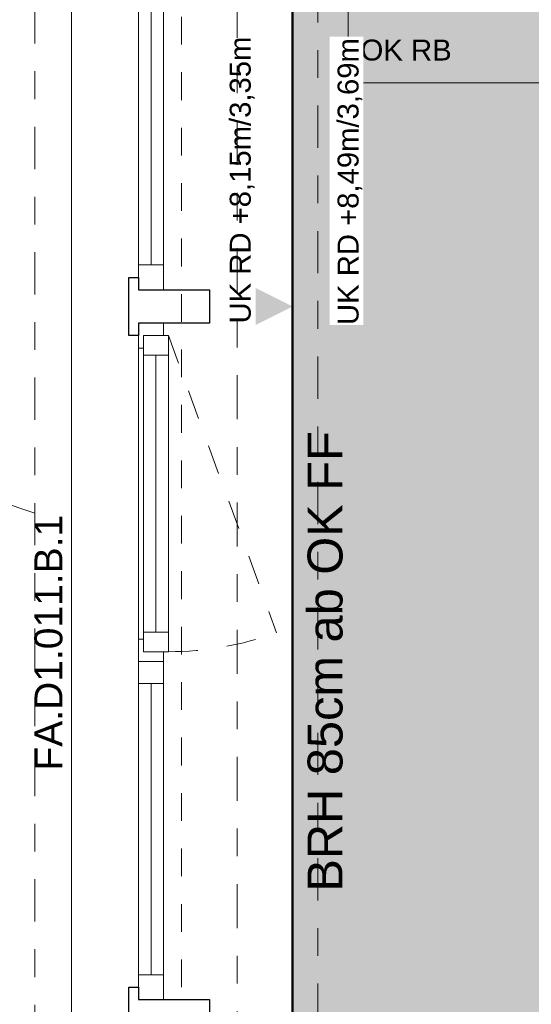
# Model space of a CAD drawing. Header units: metres. Extents: x -180 to 4, y -49 to 6.
# Tile 168 of 256: x -176.2 to -174.36, y -5.81 to -2.26. Entities that reach past the tile are written whole.
import ezdxf

# ---------------------------------------------------------------- set-up
doc = ezdxf.new("R2010")
doc.units = ezdxf.units.M
doc.header["$LTSCALE"] = 0.05
doc.header["$PDMODE"] = 1
doc.header["$PDSIZE"] = -2
for name, pattern in [('ISO-10 Strichpunktlinie', [4.699, 3.048, -0.762, 0.127, -0.762]), ('Linienart-20', [2.116531, 1.058062, -1.058469]), ('Linienart-34', [4.233, 2.116, -2.117]), ('Linienart-53', [5.291531, 3.175, -1.058062, 0.352704, -0.705764])]:
    doc.linetypes.add(name, pattern=pattern)
doc.layers.get('0').update_dxf_attribs({"lineweight": 25})
for name, color, linetype, lineweight, true_color in [('30 -33 Aussenwände- 7 Fassade_ Elemente', 7, 'Continuous', 9, 0x00aacc), ('30 -35 Decken- 1 Konstruktion-Träger- Stahlbeton', 7, 'Continuous', 13, 0x33aa00), ('70 -72 Beschriftung- 1 Beschriftung allgemein', 7, 'Continuous', 9, 0xff6633), ('70 -72 Beschriftung- 7 Detailverweise', 7, 'Continuous', 9, 0x00dd00), ('70 -72 Beschriftung- 7 Detailverweise Linie', 7, 'Continuous', 9, 0x00dd00), ('70 -73 Bauteildarst.- 3 verdeckt 0.35', 4, 'Linienart-34', 35, 0x00ffff), ('70 -75 Raumstempel- 1 Raumstempel', 1, 'Continuous', 50, 0xff0000), ('70 -76 Bemaßung- 2 Allgemein', 7, 'Continuous', 5, 0x6666cc), ('CW-Unsichtbar', 7, 'Continuous', 9, 0x599559)]:
    doc.layers.add(name, color=color, linetype=linetype, lineweight=lineweight, true_color=true_color)
doc.layers.add('70 -71 Achsen- 1 Gebäudeachsen', color=7, linetype='Linienart-53', lineweight=18)
doc.layers.add('Keine', color=7, linetype='Continuous', lineweight=9)
doc.styles.add('Arial', font='arial.ttf')
doc.dimstyles.new('k+k_klein', dxfattribs={"dimtxt": 0.100689, "dimasz": 0.05302, "dimexe": 0.05, "dimexo": 0.15, "dimgap": 0.005, "dimtad": 1, "dimdec": 3, "dimtxsty": 'Arial', "dimblk": 'VW_SLASH-2', "dimblk1": 'VW_SLASH-2', "dimblk2": 'VW_SLASH-2', "dimcen": 0, "dimdle": 0.025, "dimadec": 3, "dimazin": 0, "dimtfac": 0.75, "dimtdec": 3, "dimtix": 1, "dimtmove": 0, "dimatfit": 0, "dimldrblk": 'VW_FILLEDARROW', "dimfxl": 0.1, "dimfxlon": 1, "dimfrac": 2, "dimtolj": 1, "dimarcsym": 0})

# ---------------------------------------------------------------- blocks, each defined once
blk = doc.blocks.new('Gruppe-2609')
at = {"color": 255, "linetype": 'Continuous', "lineweight": 9, "transparency": 33554687}
blk.add_wipeout([(-0.605, 0.035), (-0.605, -0.225), (0.605, -0.225), (0.605, 0.035)], dxfattribs=at).dxf.layer = '30 -33 Aussenwände- 7 Fassade_ Elemente'
at = {"layer": '30 -33 Aussenwände- 7 Fassade_ Elemente', "color": 7, "linetype": 'Continuous', "lineweight": 9, "transparency": 33554687, "flags": 128}
blk.add_lwpolyline([(-0.605, 0.035), (-0.605, -0.225), (0.605, -0.225), (0.605, 0.035)], dxfattribs=at)
blk = doc.blocks.new('Gruppe-2610')
at = {"color": 255, "linetype": 'Continuous', "lineweight": 9, "transparency": 33554687}
blk.add_wipeout([(-0.605, 0.125), (-0.605, 0.225), (0.605, 0.225), (0.605, 0.125)], dxfattribs=at).dxf.layer = '30 -33 Aussenwände- 7 Fassade_ Elemente'
at = {"layer": '30 -33 Aussenwände- 7 Fassade_ Elemente', "color": 7, "linetype": 'Continuous', "lineweight": 9, "transparency": 33554687, "flags": 128}
blk.add_lwpolyline([(-0.605, 0.125), (-0.605, 0.225), (0.605, 0.225), (0.605, 0.125)], dxfattribs=at)
blk = doc.blocks.new('Gruppe-2611')
at = {"color": 255, "linetype": 'Continuous', "lineweight": 5, "transparency": 33554687}
blk.add_wipeout([(-0.525, 0.1075), (-0.525, 0.125), (0.525, 0.125), (0.525, 0.1075)], dxfattribs=at).dxf.layer = '30 -33 Aussenwände- 7 Fassade_ Elemente'
blk = doc.blocks.new('Gruppe-2612')
at = {"layer": '30 -33 Aussenwände- 7 Fassade_ Elemente', "color": 7, "linetype": 'Continuous', "lineweight": 9, "transparency": 33554687}
blk.add_line((-0.525, 0.125), (0.525, 0.125), dxfattribs=at)
at = {"color": 255, "linetype": 'Continuous', "lineweight": 9, "transparency": 33554687}
blk.add_wipeout([(-0.525, 0.125), (0.525, 0.125), (0.525, 0.035), (-0.525, 0.035)], dxfattribs=at).dxf.layer = '30 -33 Aussenwände- 7 Fassade_ Elemente'
at = {"layer": '30 -33 Aussenwände- 7 Fassade_ Elemente', "color": 7, "linetype": 'Continuous', "lineweight": 9, "transparency": 33554687}
blk.add_line((0.525, 0.08), (-0.525, 0.08), dxfattribs=at)
at = {"layer": '30 -33 Aussenwände- 7 Fassade_ Elemente', "color": 7, "linetype": 'Continuous', "lineweight": 9, "transparency": 33554687, "flags": 128}
blk.add_lwpolyline([(-0.525, 0.125), (0.525, 0.125), (0.525, 0.035), (-0.525, 0.035)], close=True, dxfattribs=at)
blk = doc.blocks.new('Gruppe-2613')
at = {"color": 255, "linetype": 'Continuous', "lineweight": 9, "transparency": 33554687}
for points in [[(-0.605, 0.125), (-0.525, 0.125), (-0.525, 0.035), (-0.605, 0.035)], [(0.605, 0.125), (0.525, 0.125), (0.525, 0.035), (0.605, 0.035)]]:
    blk.add_wipeout(points, dxfattribs=at).dxf.layer = '30 -33 Aussenwände- 7 Fassade_ Elemente'
at = {"layer": '30 -33 Aussenwände- 7 Fassade_ Elemente', "color": 7, "linetype": 'Continuous', "lineweight": 9, "transparency": 33554687}
for p, q in [((-0.605, 0.035), (-0.605, 0.125)), ((-0.525, 0.035), (-0.525, 0.125)), ((0.525, 0.035), (0.525, 0.125)), ((0.605, 0.035), (0.605, 0.125))]:
    blk.add_line(p, q, dxfattribs=at)
at = {"layer": '30 -33 Aussenwände- 7 Fassade_ Elemente', "color": 7, "linetype": 'Continuous', "lineweight": 9, "transparency": 33554687, "flags": 128}
for points in [[(-0.605, 0.125), (-0.525, 0.125), (-0.525, 0.035), (-0.605, 0.035)], [(0.605, 0.125), (0.525, 0.125), (0.525, 0.035), (0.605, 0.035)]]:
    blk.add_lwpolyline(points, close=True, dxfattribs=at)
blk = doc.blocks.new('Gruppe-2614')
at = {"layer": '30 -33 Aussenwände- 7 Fassade_ Elemente', "color": 7, "transparency": 33554687}
for name in ['Gruppe-2610', 'Gruppe-2609']:
    blk.add_blockref(name, (0, 0), dxfattribs=at)
blk.add_blockref('Gruppe-2611', (0, 0), dxfattribs=at)
blk.add_blockref('Gruppe-2612', (0, 0), dxfattribs=at)
blk.add_blockref('Gruppe-2613', (0, 0), dxfattribs=at)
blk = doc.blocks.new('Fenster (2D)-100')
at = {"layer": 'CW-Unsichtbar', "linetype": 'Continuous', "lineweight": 5, "transparency": 33554687}
for p in [(-0.605, 0), (0.605, 0)]:
    blk.add_point(p, dxfattribs=at)
at = {"layer": '30 -33 Aussenwände- 7 Fassade_ Elemente', "color": 0, "flags": 1}
for tag in ['IFC_UUID', 'instanceID']:
    blk.add_attdef(tag, (-175.876, -3.222), '', height=0.00018, dxfattribs=at)
at = {"layer": '30 -33 Aussenwände- 7 Fassade_ Elemente', "color": 7, "transparency": 33554687}
blk.add_blockref('Gruppe-2614', (0, 0), dxfattribs=at)
blk = doc.blocks.new('Gruppe-2627')
at = {"color": 255, "linetype": 'Continuous', "lineweight": 9, "transparency": 33554687}
blk.add_wipeout([(-0.605, 0.035), (-0.605, -0.225), (0.605, -0.225), (0.605, 0.035)], dxfattribs=at).dxf.layer = '30 -33 Aussenwände- 7 Fassade_ Elemente'
at = {"layer": '30 -33 Aussenwände- 7 Fassade_ Elemente', "color": 7, "linetype": 'Continuous', "lineweight": 9, "transparency": 33554687, "flags": 128}
blk.add_lwpolyline([(-0.605, 0.035), (-0.605, -0.225), (0.605, -0.225), (0.605, 0.035)], dxfattribs=at)
blk = doc.blocks.new('Gruppe-2628')
at = {"color": 255, "linetype": 'Continuous', "lineweight": 9, "transparency": 33554687}
blk.add_wipeout([(-0.605, 0.125), (-0.605, 0.225), (0.605, 0.225), (0.605, 0.125)], dxfattribs=at).dxf.layer = '30 -33 Aussenwände- 7 Fassade_ Elemente'
at = {"layer": '30 -33 Aussenwände- 7 Fassade_ Elemente', "color": 7, "linetype": 'Continuous', "lineweight": 9, "transparency": 33554687, "flags": 128}
blk.add_lwpolyline([(-0.605, 0.125), (-0.605, 0.225), (0.605, 0.225), (0.605, 0.125)], dxfattribs=at)
blk = doc.blocks.new('Gruppe-2629')
at = {"color": 255, "linetype": 'Continuous', "lineweight": 5, "transparency": 33554687}
blk.add_wipeout([(-0.525, 0.1075), (-0.525, 0.125), (0.525, 0.125), (0.525, 0.1075)], dxfattribs=at).dxf.layer = '30 -33 Aussenwände- 7 Fassade_ Elemente'
blk = doc.blocks.new('Gruppe-2630')
at = {"layer": '30 -33 Aussenwände- 7 Fassade_ Elemente', "color": 7, "linetype": 'Continuous', "lineweight": 9, "transparency": 33554687}
blk.add_line((-0.525, 0.125), (0.525, 0.125), dxfattribs=at)
at = {"color": 255, "linetype": 'Continuous', "lineweight": 9, "transparency": 33554687}
blk.add_wipeout([(-0.5, 0.1075), (0.5, 0.1075), (0.5, 0.0175), (-0.5, 0.0175)], dxfattribs=at).dxf.layer = '30 -33 Aussenwände- 7 Fassade_ Elemente'
at = {"layer": '30 -33 Aussenwände- 7 Fassade_ Elemente', "color": 7, "linetype": 'Continuous', "lineweight": 9, "transparency": 33554687}
blk.add_line((-0.5, 0.0625), (0.5, 0.0625), dxfattribs=at)
at = {"layer": '30 -33 Aussenwände- 7 Fassade_ Elemente', "color": 7, "linetype": 'Continuous', "lineweight": 9, "transparency": 33554687, "flags": 128}
blk.add_lwpolyline([(-0.5, 0.1075), (0.5, 0.1075), (0.5, 0.0175), (-0.5, 0.0175)], close=True, dxfattribs=at)
blk = doc.blocks.new('Gruppe-2631')
at = {"color": 255, "linetype": 'Continuous', "lineweight": 9, "transparency": 33554687}
for points in [[(-0.605, 0.125), (-0.525, 0.125), (-0.525, 0.035), (-0.605, 0.035)], [(0.605, 0.125), (0.525, 0.125), (0.525, 0.035), (0.605, 0.035)]]:
    blk.add_wipeout(points, dxfattribs=at).dxf.layer = '30 -33 Aussenwände- 7 Fassade_ Elemente'
at = {"layer": '30 -33 Aussenwände- 7 Fassade_ Elemente', "color": 7, "linetype": 'Continuous', "lineweight": 9, "transparency": 33554687, "flags": 128}
for points in [[(-0.605, 0.125), (-0.525, 0.125), (-0.525, 0.035), (-0.605, 0.035)], [(0.605, 0.125), (0.525, 0.125), (0.525, 0.035), (0.605, 0.035)]]:
    blk.add_lwpolyline(points, close=True, dxfattribs=at)
at = {"color": 255, "linetype": 'Continuous', "lineweight": 9, "transparency": 33554687}
for points in [[(-0.57, 0.1075), (-0.5, 0.1075), (-0.5, 0.0175), (-0.57, 0.0175)], [(0.5, 0.1075), (0.57, 0.1075), (0.57, 0.0175), (0.5, 0.0175)]]:
    blk.add_wipeout(points, dxfattribs=at).dxf.layer = '30 -33 Aussenwände- 7 Fassade_ Elemente'
at = {"layer": '30 -33 Aussenwände- 7 Fassade_ Elemente', "color": 7, "linetype": 'Continuous', "lineweight": 9, "transparency": 33554687}
for p, q in [((-0.57, 0.0175), (-0.57, 0.1075)), ((-0.5, 0.1075), (-0.5, 0.0175)), ((-0.5, 0.0175), (-0.5, 0.1075)), ((0.5, 0.1075), (0.5, 0.0175)), ((0.5, 0.0175), (0.5, 0.1075)), ((0.57, 0.0175), (0.57, 0.1075))]:
    blk.add_line(p, q, dxfattribs=at)
at = {"layer": '30 -33 Aussenwände- 7 Fassade_ Elemente', "color": 7, "linetype": 'Continuous', "lineweight": 9, "transparency": 33554687, "flags": 128}
for points in [[(-0.57, 0.1075), (-0.5, 0.1075), (-0.5, 0.0175), (-0.57, 0.0175)], [(0.5, 0.1075), (0.57, 0.1075), (0.57, 0.0175), (0.5, 0.0175)]]:
    blk.add_lwpolyline(points, close=True, dxfattribs=at)
blk = doc.blocks.new('Gruppe-2632')
at = {"layer": '30 -33 Aussenwände- 7 Fassade_ Elemente', "color": 7, "transparency": 33554687}
for name in ['Gruppe-2628', 'Gruppe-2627']:
    blk.add_blockref(name, (0, 0), dxfattribs=at)
blk.add_blockref('Gruppe-2629', (0, 0), dxfattribs=at)
blk.add_blockref('Gruppe-2630', (0, 0), dxfattribs=at)
blk.add_blockref('Gruppe-2631', (0, 0), dxfattribs=at)
blk = doc.blocks.new('Fenster (2D)-101')
at = {"layer": 'CW-Unsichtbar', "linetype": 'Continuous', "lineweight": 5, "transparency": 33554687}
for p in [(-0.605, 0), (0.605, 0)]:
    blk.add_point(p, dxfattribs=at)
at = {"layer": '30 -33 Aussenwände- 7 Fassade_ Elemente', "color": 0, "flags": 1}
for tag in ['IFC_UUID', 'instanceID']:
    blk.add_attdef(tag, (-175.876, -4.572), '', height=0.00018, dxfattribs=at)
at = {"layer": '30 -33 Aussenwände- 7 Fassade_ Elemente', "color": 7, "transparency": 33554687}
blk.add_blockref('Gruppe-2632', (0, 0), dxfattribs=at)
blk = doc.blocks.new('Gruppe-2645')
at = {"color": 255, "linetype": 'Continuous', "lineweight": 9, "transparency": 33554687}
blk.add_wipeout([(-0.605, 0.035), (-0.605, -0.225), (0.605, -0.225), (0.605, 0.035)], dxfattribs=at).dxf.layer = '30 -33 Aussenwände- 7 Fassade_ Elemente'
at = {"layer": '30 -33 Aussenwände- 7 Fassade_ Elemente', "color": 7, "linetype": 'Continuous', "lineweight": 9, "transparency": 33554687, "flags": 128}
blk.add_lwpolyline([(-0.605, 0.035), (-0.605, -0.225), (0.605, -0.225), (0.605, 0.035)], dxfattribs=at)
blk = doc.blocks.new('Gruppe-2646')
at = {"color": 255, "linetype": 'Continuous', "lineweight": 9, "transparency": 33554687}
blk.add_wipeout([(-0.605, 0.125), (-0.605, 0.225), (0.605, 0.225), (0.605, 0.125)], dxfattribs=at).dxf.layer = '30 -33 Aussenwände- 7 Fassade_ Elemente'
at = {"layer": '30 -33 Aussenwände- 7 Fassade_ Elemente', "color": 7, "linetype": 'Continuous', "lineweight": 9, "transparency": 33554687, "flags": 128}
blk.add_lwpolyline([(-0.605, 0.125), (-0.605, 0.225), (0.605, 0.225), (0.605, 0.125)], dxfattribs=at)
blk = doc.blocks.new('Gruppe-2647')
at = {"color": 255, "linetype": 'Continuous', "lineweight": 5, "transparency": 33554687}
blk.add_wipeout([(-0.525, 0.1075), (-0.525, 0.125), (0.525, 0.125), (0.525, 0.1075)], dxfattribs=at).dxf.layer = '30 -33 Aussenwände- 7 Fassade_ Elemente'
blk = doc.blocks.new('Gruppe-2648')
at = {"layer": '30 -33 Aussenwände- 7 Fassade_ Elemente', "color": 7, "linetype": 'Continuous', "lineweight": 9, "transparency": 33554687}
blk.add_line((-0.525, 0.125), (0.525, 0.125), dxfattribs=at)
at = {"color": 255, "linetype": 'Continuous', "lineweight": 9, "transparency": 33554687}
blk.add_wipeout([(-0.525, 0.125), (0.525, 0.125), (0.525, 0.035), (-0.525, 0.035)], dxfattribs=at).dxf.layer = '30 -33 Aussenwände- 7 Fassade_ Elemente'
at = {"layer": '30 -33 Aussenwände- 7 Fassade_ Elemente', "color": 7, "linetype": 'Continuous', "lineweight": 9, "transparency": 33554687}
blk.add_line((0.525, 0.08), (-0.525, 0.08), dxfattribs=at)
at = {"layer": '30 -33 Aussenwände- 7 Fassade_ Elemente', "color": 7, "linetype": 'Continuous', "lineweight": 9, "transparency": 33554687, "flags": 128}
blk.add_lwpolyline([(-0.525, 0.125), (0.525, 0.125), (0.525, 0.035), (-0.525, 0.035)], close=True, dxfattribs=at)
blk = doc.blocks.new('Gruppe-2649')
at = {"color": 255, "linetype": 'Continuous', "lineweight": 9, "transparency": 33554687}
for points in [[(-0.605, 0.125), (-0.525, 0.125), (-0.525, 0.035), (-0.605, 0.035)], [(0.605, 0.125), (0.525, 0.125), (0.525, 0.035), (0.605, 0.035)]]:
    blk.add_wipeout(points, dxfattribs=at).dxf.layer = '30 -33 Aussenwände- 7 Fassade_ Elemente'
at = {"layer": '30 -33 Aussenwände- 7 Fassade_ Elemente', "color": 7, "linetype": 'Continuous', "lineweight": 9, "transparency": 33554687}
for p, q in [((-0.605, 0.035), (-0.605, 0.125)), ((-0.525, 0.035), (-0.525, 0.125)), ((0.525, 0.035), (0.525, 0.125)), ((0.605, 0.035), (0.605, 0.125))]:
    blk.add_line(p, q, dxfattribs=at)
at = {"layer": '30 -33 Aussenwände- 7 Fassade_ Elemente', "color": 7, "linetype": 'Continuous', "lineweight": 9, "transparency": 33554687, "flags": 128}
for points in [[(-0.605, 0.125), (-0.525, 0.125), (-0.525, 0.035), (-0.605, 0.035)], [(0.605, 0.125), (0.525, 0.125), (0.525, 0.035), (0.605, 0.035)]]:
    blk.add_lwpolyline(points, close=True, dxfattribs=at)
blk = doc.blocks.new('Gruppe-2650')
at = {"layer": '30 -33 Aussenwände- 7 Fassade_ Elemente', "color": 7, "transparency": 33554687}
for name in ['Gruppe-2646', 'Gruppe-2645']:
    blk.add_blockref(name, (0, 0), dxfattribs=at)
blk.add_blockref('Gruppe-2647', (0, 0), dxfattribs=at)
blk.add_blockref('Gruppe-2648', (0, 0), dxfattribs=at)
blk.add_blockref('Gruppe-2649', (0, 0), dxfattribs=at)
blk = doc.blocks.new('Fenster (2D)-102')
at = {"layer": 'CW-Unsichtbar', "linetype": 'Continuous', "lineweight": 5, "transparency": 33554687}
for p in [(-0.605, 0), (0.605, 0)]:
    blk.add_point(p, dxfattribs=at)
at = {"layer": '30 -33 Aussenwände- 7 Fassade_ Elemente', "color": 0, "flags": 1}
for tag in ['IFC_UUID', 'instanceID']:
    blk.add_attdef(tag, (-175.876, -5.782), '', height=0.00018, dxfattribs=at)
at = {"layer": '30 -33 Aussenwände- 7 Fassade_ Elemente', "color": 7, "transparency": 33554687}
blk.add_blockref('Gruppe-2650', (0, 0), dxfattribs=at)
blk = doc.blocks.new('Gruppe-2705')
at = {"color": 255}
blk.add_wipeout([(-175.686, -2.012), (-175.686, -3.232), (-175.776, -3.232), (-175.776, -2.012)], dxfattribs=at).dxf.layer = '30 -33 Aussenwände- 7 Fassade_ Elemente'
at = {"layer": '30 -33 Aussenwände- 7 Fassade_ Elemente', "flags": 128}
blk.add_lwpolyline([(-175.686, -2.012), (-175.686, -3.232), (-175.776, -3.232), (-175.776, -2.012)], close=True, dxfattribs=at)
at = {"color": 255, "lineweight": 18}
for points in [[(-175.686, -2.012), (-175.686, -2.092), (-175.776, -2.092), (-175.776, -2.012)], [(-175.686, -3.142), (-175.686, -3.232), (-175.776, -3.232), (-175.776, -3.142)]]:
    blk.add_wipeout(points, dxfattribs=at).dxf.layer = '30 -33 Aussenwände- 7 Fassade_ Elemente'
at = {"layer": '30 -33 Aussenwände- 7 Fassade_ Elemente', "lineweight": 18}
blk.add_line((-175.731, -2.092), (-175.731, -3.142), dxfattribs=at)
at = {"layer": '30 -33 Aussenwände- 7 Fassade_ Elemente', "lineweight": 18, "flags": 128}
for points in [[(-175.686, -2.012), (-175.686, -2.092), (-175.776, -2.092), (-175.776, -2.012)], [(-175.686, -3.142), (-175.686, -3.232), (-175.776, -3.232), (-175.776, -3.142)]]:
    blk.add_lwpolyline(points, close=True, dxfattribs=at)
at = {"color": 255}
blk.add_wipeout([(-175.686, -0.792), (-175.686, -2.012), (-175.776, -2.012), (-175.776, -0.792)], dxfattribs=at).dxf.layer = '30 -33 Aussenwände- 7 Fassade_ Elemente'
at = {"layer": '30 -33 Aussenwände- 7 Fassade_ Elemente', "flags": 128}
blk.add_lwpolyline([(-175.686, -0.792), (-175.686, -2.012), (-175.776, -2.012), (-175.776, -0.792)], close=True, dxfattribs=at)
at = {"color": 255, "lineweight": 18}
for points in [[(-175.686, -0.792), (-175.686, -0.882), (-175.776, -0.882), (-175.776, -0.792)], [(-175.686, -1.932), (-175.686, -2.012), (-175.776, -2.012), (-175.776, -1.932)]]:
    blk.add_wipeout(points, dxfattribs=at).dxf.layer = '30 -33 Aussenwände- 7 Fassade_ Elemente'
at = {"layer": '30 -33 Aussenwände- 7 Fassade_ Elemente', "lineweight": 18, "flags": 128}
for points in [[(-175.686, -0.792), (-175.686, -0.882), (-175.776, -0.882), (-175.776, -0.792)], [(-175.686, -1.932), (-175.686, -2.012), (-175.776, -2.012), (-175.776, -1.932)]]:
    blk.add_lwpolyline(points, close=True, dxfattribs=at)
at = {"color": 255}
blk.add_wipeout([(-175.6685, -0.837), (-175.6685, -1.977), (-175.7585, -1.977), (-175.7585, -0.837)], dxfattribs=at).dxf.layer = '30 -33 Aussenwände- 7 Fassade_ Elemente'
at = {"layer": '30 -33 Aussenwände- 7 Fassade_ Elemente', "flags": 128}
blk.add_lwpolyline([(-175.6685, -0.837), (-175.6685, -1.977), (-175.7585, -1.977), (-175.7585, -0.837)], close=True, dxfattribs=at)
at = {"color": 255, "lineweight": 18}
for points in [[(-175.6685, -0.837), (-175.6685, -0.907), (-175.7585, -0.907), (-175.7585, -0.837)], [(-175.6685, -1.907), (-175.6685, -1.977), (-175.7585, -1.977), (-175.7585, -1.907)]]:
    blk.add_wipeout(points, dxfattribs=at).dxf.layer = '30 -33 Aussenwände- 7 Fassade_ Elemente'
at = {"layer": '30 -33 Aussenwände- 7 Fassade_ Elemente', "linetype": 'Linienart-34'}
blk.add_line((-175.6685, -0.837), (-175.2786, -1.9083), dxfattribs=at)
at = {"layer": '30 -33 Aussenwände- 7 Fassade_ Elemente', "lineweight": 18}
blk.add_line((-175.7135, -1.907), (-175.7135, -0.907), dxfattribs=at)
at = {"layer": '30 -33 Aussenwände- 7 Fassade_ Elemente', "lineweight": 18, "flags": 128}
for points in [[(-175.6685, -0.837), (-175.6685, -0.907), (-175.7585, -0.907), (-175.7585, -0.837)], [(-175.6685, -1.907), (-175.6685, -1.977), (-175.7585, -1.977), (-175.7585, -1.907)]]:
    blk.add_lwpolyline(points, close=True, dxfattribs=at)
at = {"layer": '30 -33 Aussenwände- 7 Fassade_ Elemente', "linetype": 'Linienart-34'}
blk.add_arc((-175.6685, -0.837), 1.14, 270, 290, dxfattribs=at)
blk = doc.blocks.new('Gruppe-2706')
at = {"color": 255}
blk.add_wipeout([(-175.686, -4.572), (-175.686, -5.792), (-175.776, -5.792), (-175.776, -4.572)], dxfattribs=at).dxf.layer = '30 -33 Aussenwände- 7 Fassade_ Elemente'
at = {"layer": '30 -33 Aussenwände- 7 Fassade_ Elemente', "flags": 128}
blk.add_lwpolyline([(-175.686, -4.572), (-175.686, -5.792), (-175.776, -5.792), (-175.776, -4.572)], close=True, dxfattribs=at)
at = {"color": 255, "lineweight": 18}
for points in [[(-175.686, -4.572), (-175.686, -4.652), (-175.776, -4.652), (-175.776, -4.572)], [(-175.686, -5.702), (-175.686, -5.792), (-175.776, -5.792), (-175.776, -5.702)]]:
    blk.add_wipeout(points, dxfattribs=at).dxf.layer = '30 -33 Aussenwände- 7 Fassade_ Elemente'
at = {"layer": '30 -33 Aussenwände- 7 Fassade_ Elemente', "lineweight": 18}
blk.add_line((-175.731, -4.652), (-175.731, -5.702), dxfattribs=at)
at = {"layer": '30 -33 Aussenwände- 7 Fassade_ Elemente', "lineweight": 18, "flags": 128}
for points in [[(-175.686, -4.572), (-175.686, -4.652), (-175.776, -4.652), (-175.776, -4.572)], [(-175.686, -5.702), (-175.686, -5.792), (-175.776, -5.792), (-175.776, -5.702)]]:
    blk.add_lwpolyline(points, close=True, dxfattribs=at)
at = {"color": 255}
blk.add_wipeout([(-175.686, -3.352), (-175.686, -4.572), (-175.776, -4.572), (-175.776, -3.352)], dxfattribs=at).dxf.layer = '30 -33 Aussenwände- 7 Fassade_ Elemente'
at = {"layer": '30 -33 Aussenwände- 7 Fassade_ Elemente', "flags": 128}
blk.add_lwpolyline([(-175.686, -3.352), (-175.686, -4.572), (-175.776, -4.572), (-175.776, -3.352)], close=True, dxfattribs=at)
at = {"color": 255, "lineweight": 18}
for points in [[(-175.686, -3.352), (-175.686, -3.442), (-175.776, -3.442), (-175.776, -3.352)], [(-175.686, -4.492), (-175.686, -4.572), (-175.776, -4.572), (-175.776, -4.492)]]:
    blk.add_wipeout(points, dxfattribs=at).dxf.layer = '30 -33 Aussenwände- 7 Fassade_ Elemente'
at = {"layer": '30 -33 Aussenwände- 7 Fassade_ Elemente', "lineweight": 18, "flags": 128}
for points in [[(-175.686, -3.352), (-175.686, -3.442), (-175.776, -3.442), (-175.776, -3.352)], [(-175.686, -4.492), (-175.686, -4.572), (-175.776, -4.572), (-175.776, -4.492)]]:
    blk.add_lwpolyline(points, close=True, dxfattribs=at)
at = {"color": 255}
blk.add_wipeout([(-175.6685, -3.397), (-175.6685, -4.537), (-175.7585, -4.537), (-175.7585, -3.397)], dxfattribs=at).dxf.layer = '30 -33 Aussenwände- 7 Fassade_ Elemente'
at = {"layer": '30 -33 Aussenwände- 7 Fassade_ Elemente', "flags": 128}
blk.add_lwpolyline([(-175.6685, -3.397), (-175.6685, -4.537), (-175.7585, -4.537), (-175.7585, -3.397)], close=True, dxfattribs=at)
at = {"color": 255, "lineweight": 18}
for points in [[(-175.6685, -3.397), (-175.6685, -3.467), (-175.7585, -3.467), (-175.7585, -3.397)], [(-175.6685, -4.467), (-175.6685, -4.537), (-175.7585, -4.537), (-175.7585, -4.467)]]:
    blk.add_wipeout(points, dxfattribs=at).dxf.layer = '30 -33 Aussenwände- 7 Fassade_ Elemente'
at = {"layer": '30 -33 Aussenwände- 7 Fassade_ Elemente', "linetype": 'Linienart-34'}
blk.add_line((-175.6685, -3.397), (-175.2786, -4.4683), dxfattribs=at)
at = {"layer": '30 -33 Aussenwände- 7 Fassade_ Elemente', "lineweight": 18}
blk.add_line((-175.7135, -4.467), (-175.7135, -3.467), dxfattribs=at)
at = {"layer": '30 -33 Aussenwände- 7 Fassade_ Elemente', "lineweight": 18, "flags": 128}
for points in [[(-175.6685, -3.397), (-175.6685, -3.467), (-175.7585, -3.467), (-175.7585, -3.397)], [(-175.6685, -4.467), (-175.6685, -4.537), (-175.7585, -4.537), (-175.7585, -4.467)]]:
    blk.add_lwpolyline(points, close=True, dxfattribs=at)
at = {"layer": '30 -33 Aussenwände- 7 Fassade_ Elemente', "linetype": 'Linienart-34'}
blk.add_arc((-175.6685, -3.397), 1.14, 270, 290, dxfattribs=at)
blk = doc.blocks.new('Gruppe-2720')
at = {"layer": '30 -33 Aussenwände- 7 Fassade_ Elemente', "rotation": 90}
for name, p in [('Fenster (2D)-100', (-175.651, -2.617)), ('Fenster (2D)-101', (-175.651, -3.967))]:
    blk.add_blockref(name, p, dxfattribs=at)
at = {"layer": '30 -33 Aussenwände- 7 Fassade_ Elemente', "insert": (-175.1671, -4.572), "char_height": 0.125861, "width": 2.76, "attachment_point": 2, "rotation": 90, "line_spacing_factor": 0.970891, "style": 'Arial'}
blk.add_mtext('BRH 85cm ab OK FF', dxfattribs=at)
at = {"layer": '30 -33 Aussenwände- 7 Fassade_ Elemente', "rotation": 90}
blk.add_blockref('Fenster (2D)-102', (-175.651, -5.177), dxfattribs=at)
at = {"color": 255}
blk.add_wipeout([(-176.018, -0.447), (-176.018, -8.697), (-175.221, -8.697), (-175.221, -0.447)], dxfattribs=at).dxf.layer = '30 -33 Aussenwände- 7 Fassade_ Elemente'
blk.add_wipeout([(-175.776, -0.672), (-175.221, -0.672), (-175.221, -8.472), (-175.776, -8.472), (-175.776, -8.627), (-176.018, -8.627), (-176.018, -0.517), (-175.776, -0.517)], dxfattribs=at).dxf.layer = '30 -33 Aussenwände- 7 Fassade_ Elemente'
at = {"layer": '30 -33 Aussenwände- 7 Fassade_ Elemente', "flags": 128}
blk.add_lwpolyline([(-175.776, -0.672), (-175.221, -0.672), (-175.221, -8.472), (-175.776, -8.472), (-175.776, -8.627), (-176.018, -8.627), (-176.018, -0.517), (-175.776, -0.517)], close=True, dxfattribs=at)
at = {"layer": '30 -33 Aussenwände- 7 Fassade_ Elemente', "color": 7}
for name in ['Gruppe-2705', 'Gruppe-2706']:
    blk.add_blockref(name, (0, 0), dxfattribs=at)
at = {"color": 255, "lineweight": 25}
for points in [[(-175.811, -3.187), (-175.776, -3.187), (-175.776, -3.232), (-175.521, -3.232), (-175.521, -3.352), (-175.776, -3.352), (-175.776, -3.397), (-175.811, -3.397)], [(-175.811, -5.747), (-175.776, -5.747), (-175.776, -5.792), (-175.521, -5.792), (-175.521, -5.912), (-175.776, -5.912), (-175.776, -5.957), (-175.811, -5.957)]]:
    blk.add_wipeout(points, dxfattribs=at).dxf.layer = '30 -33 Aussenwände- 7 Fassade_ Elemente'
at = {"layer": '30 -33 Aussenwände- 7 Fassade_ Elemente', "lineweight": 25, "flags": 128}
for points in [[(-175.811, -3.187), (-175.776, -3.187), (-175.776, -3.232), (-175.521, -3.232), (-175.521, -3.352), (-175.776, -3.352), (-175.776, -3.397), (-175.811, -3.397)], [(-175.811, -5.747), (-175.776, -5.747), (-175.776, -5.792), (-175.521, -5.792), (-175.521, -5.912), (-175.776, -5.912), (-175.776, -5.957), (-175.811, -5.957)]]:
    blk.add_lwpolyline(points, close=True, dxfattribs=at)
blk = doc.blocks.new('Gruppe-9729')
at = {"layer": '30 -35 Decken- 1 Konstruktion-Träger- Stahlbeton', "color": 7, "linetype": 'Linienart-20', "lineweight": 13, "transparency": 33554687}
for p, q in [((-175.621, -0.647), (-175.621, -11.897)), ((-175.221, -0.647), (-175.221, -11.897))]:
    blk.add_line(p, q, dxfattribs=at)
at = {"layer": '30 -35 Decken- 1 Konstruktion-Träger- Stahlbeton', "color": 0, "flags": 1}
for tag in ['IFC_UUID', 'instanceID']:
    blk.add_attdef(tag, (-175.621, -11.897), '', height=0.00018, dxfattribs=at)
blk = doc.blocks.new('_01-OG1_Tragwerk (2D)')
at = {"layer": '30 -33 Aussenwände- 7 Fassade_ Elemente', "color": 7}
blk.add_blockref('Gruppe-2720', (0, 0), dxfattribs=at)
at = {"layer": '30 -35 Decken- 1 Konstruktion-Träger- Stahlbeton'}
blk.add_blockref('Gruppe-9729', (0, 0), dxfattribs=at)
blk = doc.blocks.new('Gruppe-13128')
at = {"layer": '70 -75 Raumstempel- 1 Raumstempel', "color": 7, "linetype": 'Continuous', "lineweight": 9, "transparency": 33554687}
for p in [(-175.021, -0.947), (-172.8843, -2.4847)]:
    blk.add_line(p, (-175.021, -2.4847), dxfattribs=at)
blk.add_solid([(-174.5217, -2.3438), (-174.5524, -2.3971), (-174.5832, -2.3438)], dxfattribs=at)
at = {"layer": '70 -75 Raumstempel- 1 Raumstempel', "color": 7, "transparency": 33554687, "insert": (-174.976, -2.3673), "char_height": 0.07552, "width": 0.401981, "attachment_point": 4, "rotation": 0, "line_spacing_factor": 0.973705, "style": 'Arial'}
blk.add_mtext('OK RB', dxfattribs=at)
blk = doc.blocks.new('Gruppe-13129')
at = {"layer": '70 -75 Raumstempel- 1 Raumstempel', "color": 7, "transparency": 33554687}
blk.add_blockref('Gruppe-13128', (0, 0), dxfattribs=at)
blk = doc.blocks.new('Gruppe-14455')
at = {"layer": '70 -72 Beschriftung- 7 Detailverweise'}
blk.add_line((-176.5381, -2.7659), (-176.5381, -3.3659), dxfattribs=at)
at = {"layer": '70 -72 Beschriftung- 7 Detailverweise', "flags": 128}
blk.add_lwpolyline([(-176.5381, -3.3659), (-176.5675, -3.3645), (-176.5966, -3.3602), (-176.6252, -3.353), (-176.6529, -3.3431), (-176.6795, -3.3305), (-176.7047, -3.3154), (-176.7284, -3.2978), (-176.7502, -3.2781), (-176.77, -3.2563), (-176.7875, -3.2326), (-176.8026, -3.2074), (-176.8152, -3.1807), (-176.8252, -3.153), (-176.8323, -3.1245), (-176.8366, -3.0953), (-176.8381, -3.0659), (-176.8366, -3.0365), (-176.8323, -3.0074), (-176.8252, -2.9789), (-176.8152, -2.9511), (-176.8026, -2.9245), (-176.7875, -2.8993), (-176.77, -2.8756), (-176.7502, -2.8538), (-176.7284, -2.834), (-176.7047, -2.8165), (-176.6795, -2.8014), (-176.6529, -2.7888), (-176.6252, -2.7789), (-176.5966, -2.7717), (-176.5675, -2.7674), (-176.5381, -2.7659), (-176.5087, -2.7674), (-176.4795, -2.7717), (-176.451, -2.7789), (-176.4233, -2.7888), (-176.3967, -2.8014), (-176.3714, -2.8165), (-176.3478, -2.834), (-176.3259, -2.8538), (-176.3062, -2.8756), (-176.2886, -2.8993), (-176.2735, -2.9245), (-176.2609, -2.9511), (-176.251, -2.9789), (-176.2438, -3.0074), (-176.2395, -3.0365), (-176.2381, -3.0659), (-176.2395, -3.0953), (-176.2438, -3.1245), (-176.251, -3.153), (-176.2609, -3.1807), (-176.2735, -3.2074), (-176.2886, -3.2326), (-176.3062, -3.2563), (-176.3259, -3.2781), (-176.3478, -3.2978), (-176.3714, -3.3154), (-176.3967, -3.3305), (-176.4233, -3.3431), (-176.451, -3.353), (-176.4795, -3.3602), (-176.5087, -3.3645)], close=True, dxfattribs=at)
at = {"layer": '70 -72 Beschriftung- 7 Detailverweise'}
blk.add_point((-176.5381, -3.0659), dxfattribs=at)
at = {"layer": '70 -72 Beschriftung- 7 Detailverweise', "rotation": 90, "line_spacing_factor": 0.96878, "style": 'Arial'}
for s, insert, char_height, attachment_point in [('FA_302d', (-176.5114, -3.0659), 0.10069, 2), ('D', (-176.5427, -3.0659), 0.1007, 8)]:
    blk.add_mtext(s, dxfattribs=dict(at, insert=insert, char_height=char_height, attachment_point=attachment_point))
blk = doc.blocks.new('Gruppe-14456')
at = {"layer": '70 -72 Beschriftung- 7 Detailverweise', "transparency": 33554687}
for q in [(-176.5381, -3.0659), (-176.1497, -4.037)]:
    blk.add_line((-176.5381, -3.9069), q, dxfattribs=at)
at = {"layer": '70 -72 Beschriftung- 7 Detailverweise', "color": 7, "transparency": 33554687}
blk.add_blockref('Gruppe-14455', (0, 0), dxfattribs=at)
blk = doc.blocks.new('_OG1_2D (2D)')
at = {"layer": '70 -75 Raumstempel- 1 Raumstempel', "linetype": 'Continuous', "lineweight": 0, "true_color": 0xff0000}
blk.add_hatch(color=1, dxfattribs=at).paths.add_polyline_path([(-171.67099996, -8.73204198), (-171.67099996, -0.64704198), (-175.22099996, -0.64704198), (-175.22099996, -8.73204198)])
at = {"layer": '70 -72 Beschriftung- 7 Detailverweise Linie', "linetype": 'ISO-10 Strichpunktlinie', "flags": 128}
blk.add_lwpolyline([(-176.14966208, -8.6771336), (-176.14966208, -0.4771336), (-175.12966208, -0.4771336), (-175.12966208, -8.6771336)], close=True, dxfattribs=at)
at = {"layer": '70 -75 Raumstempel- 1 Raumstempel', "flags": 128}
blk.add_lwpolyline([(-171.67099996, -8.73204198), (-171.67099996, -0.64704198), (-175.22099996, -0.64704198), (-175.22099996, -8.73204198)], close=True, dxfattribs=at)
at = {"layer": '70 -72 Beschriftung- 7 Detailverweise'}
blk.add_blockref('Gruppe-14456', (0, 0), dxfattribs=at)
at = {"layer": '70 -75 Raumstempel- 1 Raumstempel', "transparency": 33554687}
blk.add_blockref('Gruppe-13129', (0, 0), dxfattribs=at)
blk = doc.blocks.new('VW_SLASH-2')
at = {"color": 0, "linetype": 'ByBlock', "lineweight": -2, "transparency": 16777216}
blk.add_line((0.472, 0), (-1, 0), dxfattribs=at)
at = {"color": 0, "lineweight": 5, "transparency": 16777216, "flags": 128}
blk.add_lwpolyline([(0.5, 0.5), (-0.5, -0.5)], dxfattribs=at)
blk = doc.blocks.new('*D16966')
at = {"layer": '70 -76 Bemaßung- 2 Allgemein', "color": 0, "lineweight": -2}
for p, q in [((-177.668, -0.732), (-177.818, -0.732)), ((-177.768, -3.239), (-177.768, -0.7851)), ((-177.668, -3.292), (-177.818, -3.292))]:
    blk.add_line(p, q, dxfattribs=at)
at = {"layer": 'Defpoints', "color": 0}
for p in [(-177.768, -0.732), (-175.521, -0.732), (-175.521, -3.292)]:
    blk.add_point(p, dxfattribs=at)
at = {"layer": '70 -76 Bemaßung- 2 Allgemein', "color": 0, "lineweight": -2, "xscale": 0.05302001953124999, "yscale": 0.05302001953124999, "zscale": 0.05302001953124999}
for p, rotation in [((-177.768, -0.732), 90), ((-177.768, -3.292), 270)]:
    blk.add_blockref('VW_SLASH-2', p, dxfattribs=dict(at, rotation=rotation))
at = {"layer": '70 -76 Bemaßung- 2 Allgemein', "color": 0, "insert": (-177.8385, -2.012), "char_height": 0.10069, "attachment_point": 5, "rotation": 90, "style": 'Arial'}
blk.add_mtext('\\A1;2,56', dxfattribs=at)
blk = doc.blocks.new('VW_FILLEDARROW')
at = {"linetype": 'Continuous', "lineweight": 0, "transparency": 16777216}
blk.add_hatch(color=0, dxfattribs=at).paths.add_polyline_path([(-2.829, 0.758), (0, 0), (-2.829, -0.758)])
at = {"color": 0, "lineweight": 5, "transparency": 16777216, "flags": 128}
blk.add_lwpolyline([(-2.829, 0.758), (0, 0), (-2.829, -0.758)], close=True, dxfattribs=at)
blk = doc.blocks.new('*D16967')
at = {"layer": '70 -76 Bemaßung- 2 Allgemein', "color": 0, "lineweight": -2}
for p, q in [((-177.668, -3.292), (-177.818, -3.292)), ((-177.768, -5.799), (-177.768, -3.3451)), ((-177.668, -5.852), (-177.818, -5.852))]:
    blk.add_line(p, q, dxfattribs=at)
at = {"layer": 'Defpoints', "color": 0}
for p in [(-177.768, -3.292), (-175.521, -3.292), (-175.521, -5.852)]:
    blk.add_point(p, dxfattribs=at)
at = {"layer": '70 -76 Bemaßung- 2 Allgemein', "color": 0, "lineweight": -2, "xscale": 0.05302001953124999, "yscale": 0.05302001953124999, "zscale": 0.05302001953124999}
for p, rotation in [((-177.768, -3.292), 90), ((-177.768, -5.852), 270)]:
    blk.add_blockref('VW_SLASH-2', p, dxfattribs=dict(at, rotation=rotation))
at = {"layer": '70 -76 Bemaßung- 2 Allgemein', "color": 0, "insert": (-177.8385, -4.572), "char_height": 0.10069, "attachment_point": 5, "rotation": 90, "style": 'Arial'}
blk.add_mtext('\\A1;2,56', dxfattribs=at)
blk = doc.blocks.new('Gruppe-16162')
at = {"layer": '70 -76 Bemaßung- 2 Allgemein', "color": 7, "linetype": 'Continuous'}
blk.add_solid([(-175.0875, -3.3586), (-175.221, -3.292), (-175.0876, -3.2251)], dxfattribs=at)
at = {"color": 255}
blk.add_wipeout([(-174.9658, -3.3586), (-174.9658, -2.3183), (-175.0875, -2.3183), (-175.0875, -3.3586)], dxfattribs=at).dxf.layer = '70 -76 Bemaßung- 2 Allgemein'
at = {"layer": '70 -76 Bemaßung- 2 Allgemein', "insert": (-174.9693, -3.3586), "char_height": 0.075516, "attachment_point": 7, "rotation": 90, "line_spacing_factor": 0.973705, "style": 'Arial'}
blk.add_mtext('UK RD +8,49m/3,69m', dxfattribs=at)
blk = doc.blocks.new('Gruppe-16163')
at = {"layer": '70 -76 Bemaßung- 2 Allgemein', "color": 7, "linetype": 'Continuous'}
blk.add_solid([(-175.3545, -3.3586), (-175.221, -3.292), (-175.3544, -3.2251)], dxfattribs=at)
at = {"color": 255}
blk.add_wipeout([(-175.3545, -3.3586), (-175.3545, -2.3183), (-175.4762, -2.3183), (-175.4762, -3.3586)], dxfattribs=at).dxf.layer = '70 -76 Bemaßung- 2 Allgemein'
at = {"layer": '70 -76 Bemaßung- 2 Allgemein', "insert": (-175.358, -2.3183), "char_height": 0.075516, "attachment_point": 9, "rotation": 90, "line_spacing_factor": 0.973705, "style": 'Arial'}
blk.add_mtext('UK RD +8,15m/3,35m', dxfattribs=at)
blk = doc.blocks.new('Gruppe-16320')
at = {"layer": '70 -73 Bauteildarst.- 3 verdeckt 0.35'}
blk.add_blockref('Gruppe-16162', (0, 0), dxfattribs=at)
blk.add_blockref('Gruppe-16163', (0, 0), dxfattribs=at)
blk = doc.blocks.new('_Achsen (3D)')
at = {"layer": '70 -71 Achsen- 1 Gebäudeachsen', "transparency": 33554687}
blk.add_line((-175.421, 3.8), (-175.421, -46.172), dxfattribs=at)
blk = doc.blocks.new('Gruppe-15271')
at = {"layer": '70 -76 Bemaßung- 2 Allgemein'}
for base, p1, p2, picture, middle in [((-177.76799996, -0.73204198), (-175.52099996, -3.29204198), (-175.52099996, -0.73204198), '*D16966', (-177.8384635, -2.01204198)), ((-177.76799996, -3.29204198), (-175.52099996, -5.85204198), (-175.52099996, -3.29204198), '*D16967', (-177.8384635, -4.57204198))]:
    dim = blk.add_linear_dim(base=base, p1=p1, p2=p2, angle=270, text='2,56', dimstyle='k+k_klein', override={"dimtxt": 0.100689, "dimgap": 0.01, "dimdec": 8, "dimpost": '<>', "dimtxsty": 'Arial', "dimtmove": 2}, dxfattribs=at)
    dim.commit()
    dim.dimension.update_dxf_attribs({"geometry": picture, "text_midpoint": middle})
blk = doc.blocks.new('_OG1_2D Bemaßung_ Beschriftung (2D)')
at = {"layer": '70 -76 Bemaßung- 2 Allgemein'}
blk.add_blockref('Gruppe-15271', (0, 0), dxfattribs=at)
at = {"layer": '70 -72 Beschriftung- 1 Beschriftung allgemein', "insert": (-176.15151027, -4.50452114), "char_height": 0.1006886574, "width": 1.6, "attachment_point": 2, "rotation": 90, "line_spacing_factor": 0.970891, "style": 'Arial'}
blk.add_mtext('FA.D1.011.B.1', dxfattribs=at)
at = {"layer": '30 -35 Decken- 1 Konstruktion-Träger- Stahlbeton', "color": 7}
blk.add_blockref('Gruppe-16320', (0, 0), dxfattribs=at)

msp = doc.modelspace()

# ---------------------------------------------------------------- block references
at = {"layer": 'Keine', "color": 1}
msp.add_blockref('_01-OG1_Tragwerk (2D)', (0, 0), dxfattribs=at)

# ---------------------------------------------------------------- next in the draw order: block references
msp.add_blockref('_OG1_2D (2D)', (0, 0), dxfattribs=at)

# ---------------------------------------------------------------- next in the draw order: block references
msp.add_blockref('_OG1_2D Bemaßung_ Beschriftung (2D)', (0, 0), dxfattribs=at)

# ---------------------------------------------------------------- next in the draw order: block references
msp.add_blockref('_Achsen (3D)', (0, 0), dxfattribs=at)

doc.saveas('drawing.dxf')
